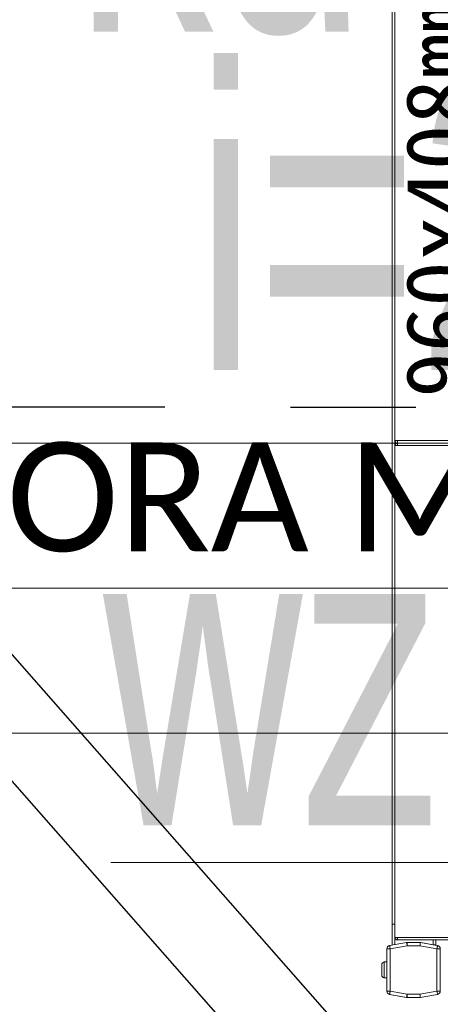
# Model space of a CAD drawing. Header units: centimetres. Extents: x -9388 to 91680, y -1419244 to 50347.
# Tile 108 of 183: x 45259 to 45511, y -709856 to -709268. Entities that reach past the tile are written whole.
import ezdxf
from ezdxf.enums import TextEntityAlignment as Align

# ---------------------------------------------------------------- set-up
doc = ezdxf.new("R2010")
doc.units = ezdxf.units.CM
doc.linetypes.add('PHANTOM', pattern=[2.5, 1.25, -0.25, 0.25, -0.25, 0.25, -0.25])
doc.layers.add('! Strefy Powierzchnie', color=7, linetype='Continuous')
for name, color, linetype, lineweight in [('Metryczki pomieszczeń ArchiCADa_Nr_pióra__6', 7, 'Continuous', 13), ('Q_ks_opis', 3, 'Continuous', 13), ('Q_opisy_średnice_woda', 3, 'Continuous', 9), ('Q_podkład', 8, 'Continuous', 9), ('Wnętrze - umeblowanie_Nr_pióra__1', 7, 'Continuous', 13)]:
    doc.layers.add(name, color=color, linetype=linetype, lineweight=lineweight)
doc.layers.add('Q_kd', color=7, linetype='PHANTOM', lineweight=30, true_color=0x01ff01)
doc.layers.add('Wnętrze - umeblowanie_Nr_pióra__201', color=7, linetype='Continuous', lineweight=5, true_color=0x595959)
doc.layers.add('Q_uwagi', color=7, linetype='Continuous', lineweight=30, true_color=0xff0101, plot=False)
doc.styles.add('Arial Narrow_____', font='ARIALN.TTF', dxfattribs={"width": 0.8})
doc.styles.add('GENERATED_STYLE_1', font='calibri.ttf')
doc.styles.add('GENERATED_STYLE_2', font='arial.ttf')

# ---------------------------------------------------------------- blocks, each defined once
blk = doc.blocks.new('KOMORA MROŹNICZA_08_4', base_point=(43538.57, -711426.62))
at = {"layer": 'Metryczki pomieszczeń ArchiCADa_Nr_pióra__6', "linetype": 'Continuous'}
for p, q in [((43098.4, -711247.72), (44013.61, -711435.72)), ((43996.17, -711520.62), (43080.97, -711332.61)), ((43080.97, -711332.61), (43996.17, -711520.62)), ((43978.73, -711605.51), (43063.53, -711417.51))]:
    blk.add_line(p, q, dxfattribs=at)
at = {"layer": 'Metryczki pomieszczeń ArchiCADa_Nr_pióra__6'}
for tag, height, style, p in [('ROOM_NAME', 65, 'GENERATED_STYLE_1', (43147.38, -711257.42)), ('ROOM_AREA', 65, 'GENERATED_STYLE_2', (43129.94, -711350.01)), ('DUMMY_385', 65, 'GENERATED_STYLE_2', (43342.18, -711395.3)), ('DUMMY_386', 43.33, 'GENERATED_STYLE_2', (43427.07, -711408.6))]:
    blk.add_attdef(tag, text='', height=height, rotation=348.3916, dxfattribs=dict(at, style=style)).set_placement(p, align=Align.TOP_LEFT)
blk = doc.blocks.new('PAB.01_RZUT PRZYZIEMIA')
at = {"layer": 'Wnętrze - umeblowanie_Nr_pióra__201', "color": 8, "linetype": 'Continuous'}
for p, q in [((45482.02, -708936.19), (45482.02, -709808.19)), ((45483.52, -708936.19), (45483.52, -709808.19)), ((45483.65, -709519.19), (45483.62, -709519.19)), ((45483.65, -709519.19), (45483.62, -709519.19)), ((45483.62, -709522.19), (45483.65, -709522.19)), ((45483.62, -709522.19), (45483.65, -709522.19)), ((45485.12, -709519.19), (45483.65, -709519.19)), ((45485.12, -709519.19), (45483.65, -709519.19)), ((45483.65, -709522.19), (45485.12, -709522.19)), ((45483.65, -709522.19), (45485.12, -709522.19)), ((45485.12, -709520.69), (45485.12, -709519.19)), ((45877.12, -709519.19), (45485.12, -709519.19)), ((45485.12, -709520.69), (45485.12, -709519.19)), ((45877.12, -709519.19), (45485.12, -709519.19)), ((45485.12, -709520.69), (45877.12, -709520.69)), ((45485.12, -709522.19), (45485.12, -709520.69)), ((45485.12, -709520.69), (45877.12, -709520.69)), ((45485.12, -709522.19), (45485.12, -709520.69)), ((45485.12, -709522.19), (45877.12, -709522.19)), ((45485.12, -709522.19), (45877.12, -709522.19)), ((45483.52, -709808.19), (45482.02, -709808.19)), ((45482.02, -709808.19), (45482.02, -709820.73)), ((45483.52, -709808.19), (45482.02, -709808.19)), ((45482.02, -709808.19), (45482.02, -709820.73)), ((45483.62, -709808.19), (45483.52, -709808.19)), ((45483.52, -709808.19), (45483.52, -709820.46)), ((45483.62, -709808.19), (45483.52, -709808.19)), ((45483.52, -709808.19), (45483.52, -709820.46)), ((45483.65, -709816.19), (45483.62, -709816.19)), ((45483.65, -709816.19), (45483.62, -709816.19)), ((45485.12, -709816.19), (45483.65, -709816.19)), ((45485.12, -709816.19), (45483.65, -709816.19)), ((45485.12, -709817.69), (45485.12, -709816.19)), ((45877.12, -709816.19), (45485.12, -709816.19)), ((45485.12, -709817.69), (45485.12, -709816.19)), ((45877.12, -709816.19), (45485.12, -709816.19)), ((45877.12, -709817.69), (45485.12, -709817.69)), ((45877.12, -709817.69), (45485.12, -709817.69)), ((45506.52, -709817.69), (45506.52, -709820.51)), ((45506.52, -709817.69), (45506.52, -709820.51)), ((45508.02, -709817.69), (45508.02, -709820.77)), ((45508.02, -709817.69), (45508.02, -709820.77)), ((45478.77, -709822.98), (45480.77, -709822.98)), ((45478.77, -709848.22), (45478.77, -709822.98)), ((45478.77, -709822.98), (45480.77, -709822.98)), ((45478.77, -709848.22), (45478.77, -709822.98)), ((45480.42, -709821.01), (45490.59, -709819.22)), ((45480.42, -709821.01), (45490.59, -709819.22)), ((45480.77, -709822.98), (45490.94, -709821.19)), ((45480.77, -709822.98), (45490.94, -709821.19)), ((45480.77, -709848.22), (45480.77, -709822.98)), ((45480.77, -709848.22), (45480.77, -709822.98)), ((45490.77, -709819.19), (45490.59, -709819.22)), ((45490.77, -709819.19), (45490.59, -709819.22)), ((45490.94, -709819.19), (45490.77, -709819.19)), ((45490.94, -709819.19), (45490.77, -709819.19)), ((45490.94, -709821.19), (45490.94, -709819.19)), ((45490.94, -709819.19), (45498.77, -709819.19)), ((45490.94, -709821.19), (45490.94, -709819.19)), ((45490.94, -709819.19), (45498.77, -709819.19)), ((45490.94, -709821.19), (45498.59, -709821.19)), ((45490.94, -709821.19), (45498.59, -709821.19)), ((45498.59, -709821.19), (45508.77, -709822.98)), ((45498.59, -709821.19), (45508.77, -709822.98)), ((45499.02, -709819.19), (45498.77, -709819.19)), ((45498.77, -709819.19), (45509.11, -709821.01)), ((45499.02, -709819.19), (45498.77, -709819.19)), ((45498.77, -709819.19), (45509.11, -709821.01)), ((45506.52, -709820.51), (45499.02, -709819.19)), ((45506.52, -709820.51), (45499.02, -709819.19)), ((45508.77, -709822.98), (45510.77, -709822.98)), ((45508.77, -709822.98), (45508.77, -709848.22)), ((45508.77, -709822.98), (45510.77, -709822.98)), ((45508.77, -709822.98), (45508.77, -709848.22)), ((45510.77, -709822.98), (45510.77, -709848.22)), ((45510.77, -709822.98), (45510.77, -709848.22)), ((45476.97, -709830.92), (45476.97, -709830.88)), ((45476.97, -709830.92), (45476.97, -709830.88)), ((45477.27, -709830.85), (45478.77, -709830.85)), ((45477.27, -709840.35), (45477.27, -709830.85)), ((45477.27, -709830.85), (45478.77, -709830.85)), ((45477.27, -709840.35), (45477.27, -709830.85)), ((45476.97, -709840.32), (45476.97, -709840.28)), ((45476.97, -709840.32), (45476.97, -709840.28)), ((45478.77, -709840.35), (45477.27, -709840.35)), ((45478.77, -709840.35), (45477.27, -709840.35)), ((45480.77, -709848.22), (45478.77, -709848.22)), ((45480.77, -709848.22), (45478.77, -709848.22)), ((45490.94, -709850.02), (45480.77, -709848.22)), ((45490.94, -709850.02), (45480.77, -709848.22)), ((45508.77, -709848.22), (45498.59, -709850.02)), ((45508.77, -709848.22), (45498.59, -709850.02)), ((45510.77, -709848.22), (45508.77, -709848.22)), ((45510.77, -709848.22), (45508.77, -709848.22)), ((45490.59, -709851.99), (45480.42, -709850.19)), ((45480.42, -709850.19), (45490.77, -709852.02)), ((45490.59, -709851.99), (45480.42, -709850.19)), ((45480.42, -709850.19), (45490.77, -709852.02)), ((45490.77, -709852.02), (45498.77, -709852.02)), ((45490.77, -709852.02), (45498.77, -709852.02)), ((45490.94, -709852.02), (45490.94, -709850.02)), ((45498.59, -709850.02), (45490.94, -709850.02)), ((45490.94, -709852.02), (45490.94, -709850.02)), ((45498.59, -709850.02), (45490.94, -709850.02)), ((45498.77, -709852.02), (45490.94, -709852.02)), ((45498.77, -709852.02), (45490.94, -709852.02)), ((45509.11, -709850.19), (45498.77, -709852.02)), ((45498.77, -709852.02), (45509.11, -709850.19)), ((45509.11, -709850.19), (45498.77, -709852.02)), ((45498.77, -709852.02), (45509.11, -709850.19))]:
    blk.add_line(p, q, dxfattribs=at)
at = {"layer": 'Wnętrze - umeblowanie_Nr_pióra__201', "color": 8, "linetype": 'Continuous', "flags": 128}
for points in [[(45483.69, -709519.49), (45483.65, -709519.19)], [(45483.69, -709519.49), (45483.65, -709519.19)], [(45483.65, -709522.19), (45483.69, -709521.88)], [(45483.65, -709522.19), (45483.69, -709521.88)], [(45485.14, -709520.69), (45484.59, -709520.59), (45484.12, -709520.27), (45483.93, -709520.05), (45483.78, -709519.78), (45483.69, -709519.49)], [(45485.14, -709520.69), (45484.59, -709520.59), (45484.12, -709520.27), (45483.93, -709520.05), (45483.78, -709519.78), (45483.69, -709519.49)], [(45483.69, -709521.88), (45483.78, -709521.59), (45483.93, -709521.32), (45484.12, -709521.1), (45484.59, -709520.78), (45485.14, -709520.69)], [(45483.69, -709521.88), (45483.78, -709521.59), (45483.93, -709521.32), (45484.12, -709521.1), (45484.59, -709520.78), (45485.14, -709520.69)], [(45483.69, -709816.49), (45483.65, -709816.19)], [(45483.69, -709816.49), (45483.65, -709816.19)], [(45485.14, -709817.69), (45484.59, -709817.59), (45484.12, -709817.27), (45483.93, -709817.05), (45483.78, -709816.78), (45483.69, -709816.49)], [(45485.14, -709817.69), (45484.59, -709817.59), (45484.12, -709817.27), (45483.93, -709817.05), (45483.78, -709816.78), (45483.69, -709816.49)], [(45480.77, -709822.98), (45480.7, -709822.6), (45480.63, -709822.23), (45480.57, -709821.89), (45480.52, -709821.59), (45480.48, -709821.34), (45480.45, -709821.16), (45480.42, -709821.01)], [(45480.77, -709822.98), (45480.7, -709822.6), (45480.63, -709822.23), (45480.57, -709821.89), (45480.52, -709821.59), (45480.48, -709821.34), (45480.45, -709821.16), (45480.42, -709821.01)], [(45490.6, -709819.25), (45490.62, -709819.37), (45490.65, -709819.55), (45490.7, -709819.79), (45490.75, -709820.09), (45490.81, -709820.43), (45490.87, -709820.8), (45490.94, -709821.19)], [(45490.6, -709819.25), (45490.62, -709819.37), (45490.65, -709819.55), (45490.7, -709819.79), (45490.75, -709820.09), (45490.81, -709820.43), (45490.87, -709820.8), (45490.94, -709821.19)], [(45498.59, -709821.19), (45498.62, -709820.84), (45498.65, -709820.5), (45498.68, -709820.19), (45498.7, -709819.9), (45498.73, -709819.65), (45498.74, -709819.45), (45498.76, -709819.31), (45498.77, -709819.19)], [(45498.59, -709821.19), (45498.62, -709820.84), (45498.65, -709820.5), (45498.68, -709820.19), (45498.7, -709819.9), (45498.73, -709819.65), (45498.74, -709819.45), (45498.76, -709819.31), (45498.77, -709819.19)], [(45508.02, -709820.77), (45507.9, -709820.75), (45507.76, -709820.73), (45507.58, -709820.69), (45507.35, -709820.65), (45507.09, -709820.61), (45506.81, -709820.56), (45506.52, -709820.51)], [(45508.02, -709820.77), (45507.9, -709820.75), (45507.76, -709820.73), (45507.58, -709820.69), (45507.35, -709820.65), (45507.09, -709820.61), (45506.81, -709820.56), (45506.52, -709820.51)], [(45509.11, -709821.05), (45509.09, -709821.16), (45509.06, -709821.34), (45509.01, -709821.59), (45508.96, -709821.89), (45508.9, -709822.23), (45508.84, -709822.6), (45508.77, -709822.98)], [(45509.11, -709821.05), (45509.09, -709821.16), (45509.06, -709821.34), (45509.01, -709821.59), (45508.96, -709821.89), (45508.9, -709822.23), (45508.84, -709822.6), (45508.77, -709822.98)], [(45475.77, -709832.41), (45475.85, -709831.9), (45476.1, -709831.45), (45476.49, -709831.11), (45476.97, -709830.92)], [(45475.77, -709832.41), (45475.85, -709831.9), (45476.1, -709831.45), (45476.49, -709831.11), (45476.97, -709830.92)], [(45475.77, -709838.8), (45475.77, -709838.42), (45475.77, -709837.68), (45475.77, -709836.67), (45475.77, -709835.6), (45475.77, -709834.53), (45475.77, -709833.53), (45475.77, -709832.78), (45475.77, -709832.41)], [(45475.77, -709838.8), (45475.77, -709838.42), (45475.77, -709837.68), (45475.77, -709836.67), (45475.77, -709835.6), (45475.77, -709834.53), (45475.77, -709833.53), (45475.77, -709832.78), (45475.77, -709832.41)], [(45476.97, -709840.28), (45476.5, -709840.1), (45476.12, -709839.77), (45475.87, -709839.34), (45475.77, -709838.8)], [(45476.97, -709840.28), (45476.5, -709840.1), (45476.12, -709839.77), (45475.87, -709839.34), (45475.77, -709838.8)], [(45480.43, -709850.15), (45480.45, -709850.04), (45480.48, -709849.86), (45480.52, -709849.62), (45480.57, -709849.32), (45480.63, -709848.98), (45480.7, -709848.61), (45480.77, -709848.22)], [(45480.43, -709850.15), (45480.45, -709850.04), (45480.48, -709849.86), (45480.52, -709849.62), (45480.57, -709849.32), (45480.63, -709848.98), (45480.7, -709848.61), (45480.77, -709848.22)], [(45508.77, -709848.22), (45508.84, -709848.61), (45508.9, -709848.98), (45508.96, -709849.32), (45509.01, -709849.62), (45509.06, -709849.86), (45509.09, -709850.04), (45509.11, -709850.19)], [(45508.77, -709848.22), (45508.84, -709848.61), (45508.9, -709848.98), (45508.96, -709849.32), (45509.01, -709849.62), (45509.06, -709849.86), (45509.09, -709850.04), (45509.11, -709850.19)], [(45490.94, -709850.02), (45490.87, -709850.4), (45490.81, -709850.77), (45490.75, -709851.11), (45490.7, -709851.41), (45490.65, -709851.65), (45490.62, -709851.84), (45490.59, -709851.99)], [(45490.94, -709850.02), (45490.87, -709850.4), (45490.81, -709850.77), (45490.75, -709851.11), (45490.7, -709851.41), (45490.65, -709851.65), (45490.62, -709851.84), (45490.59, -709851.99)], [(45498.76, -709851.98), (45498.75, -709851.86), (45498.74, -709851.68), (45498.72, -709851.43), (45498.69, -709851.13), (45498.66, -709850.78), (45498.63, -709850.41), (45498.59, -709850.02)], [(45498.76, -709851.98), (45498.75, -709851.86), (45498.74, -709851.68), (45498.72, -709851.43), (45498.69, -709851.13), (45498.66, -709850.78), (45498.63, -709850.41), (45498.59, -709850.02)]]:
    blk.add_lwpolyline(points, dxfattribs=at)
at = {"layer": 'Wnętrze - umeblowanie_Nr_pióra__201', "color": 8, "linetype": 'Continuous'}
for centre, radius, start, end in [((45480.77, -709822.98), 2, 100, 180), ((45480.77, -709822.98), 2, 100, 180), ((45490.94, -709821.19), 2, 90, 100), ((45490.94, -709821.19), 2, 90, 100), ((45508.77, -709822.98), 2, 360, 80), ((45508.77, -709822.98), 2, 360, 80), ((45477.27, -709832.35), 1.5, 90, 101.53696), ((45477.27, -709832.35), 1.5, 90, 101.53696), ((45477.27, -709838.85), 1.5, 258.46304, 270), ((45477.27, -709838.85), 1.5, 258.46304, 270), ((45480.77, -709848.22), 2, 180, 260), ((45480.77, -709848.22), 2, 180, 260), ((45480.77, -709848.22), 2, 180, 260), ((45480.77, -709848.22), 2, 180, 260), ((45508.77, -709848.22), 2, 280, 360), ((45508.77, -709848.22), 2, 280, 360), ((45508.77, -709848.22), 2, 280, 360), ((45508.77, -709848.22), 2, 280, 360), ((45490.94, -709850.02), 2, 260, 270), ((45490.94, -709850.02), 2, 260, 270)]:
    blk.add_arc(centre, radius, start, end, dxfattribs=at)
at = {"layer": '! Strefy Powierzchnie', "color": 8, "linetype": 'Continuous'}
ref = blk.add_blockref('KOMORA MROŹNICZA_08_4', (45336.7, -709607.35), dxfattribs=dict(at, rotation=11.60840108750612))
ref.add_attrib('ROOM_NAME', '08 KOMORA MROŹNICZA', dxfattribs={"layer": 'Metryczki pomieszczeń ArchiCADa_Nr_pióra__6', "color": 7, "height": 65, "rotation": 360, "style": 'GENERATED_STYLE_1'}).set_placement((44919.47, -709520.34), align=Align.TOP_LEFT)
at = {"layer": 'Wnętrze - umeblowanie_Nr_pióra__1', "color": 8, "linetype": 'Continuous', "insert": (45490.04, -709371.2), "char_height": 40, "attachment_point": 2, "rotation": 90, "style": 'GENERATED_STYLE_2'}
blk.add_mtext('\\A1;{\\fMS Gothic|b0|i0|c238|p49;960x408mm}', dxfattribs=at)
blk = doc.blocks.new('A$C674EB6B2')
at = {"layer": 'Q_uwagi', "linetype": 'Continuous'}
for p, q in [((-1049.75, -7659.19), (-255.67, -8561.62)), ((-1049.75, -7734.88), (-257.61, -8635.11))]:
    blk.add_line(p, q, dxfattribs=at)

msp = doc.modelspace()

# ---------------------------------------------------------------- block references
at = {"layer": 'Q_podkład'}
msp.add_blockref('PAB.01_RZUT PRZYZIEMIA', (0, 0), dxfattribs=at)

# ---------------------------------------------------------------- next in the draw order: linework, layer by layer
at = {"layer": 'Q_kd', "ltscale": 300}
msp.add_line((46096.11, -709499.9, 0), (45137.87, -709499.11), dxfattribs=at)
at = {"layer": 'Q_opisy_średnice_woda'}
msp.add_line((45313.74, -709771.4), (46024.55, -709771.38), dxfattribs=at)

# ---------------------------------------------------------------- next in the draw order: block references
at = {"layer": 'Q_uwagi'}
msp.add_blockref('A$C674EB6B2', (46123.75, -701782.76), dxfattribs=at)

# ---------------------------------------------------------------- next in the draw order: texts
at = {"layer": 'Q_ks_opis', "style": 'Arial Narrow_____', "width": 0.8}
for s, p in [('kd Ø110', (45292.35, -709274.75, 0)), ('i=2,0%%%', (45364.2, -709477.1, 0))]:
    msp.add_text(s, height=180, dxfattribs=at).set_placement(p)
at = {"layer": 'Q_opisy_średnice_woda', "style": 'Arial Narrow_____', "width": 0.8}
msp.add_text('wz Ø26', height=180, dxfattribs=at).set_placement((45588.77, -709659.2), align=Align.MIDDLE_CENTER)

doc.saveas('drawing.dxf')
